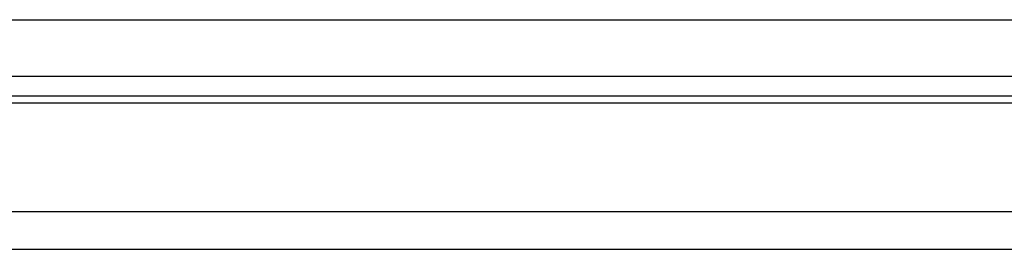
# Model space of a CAD drawing. Header units: millimetres. Extents: x 767 to 1045, y 167 to 250.
# Tile 4 of 50: x 951.49 to 977.67, y 180.3 to 186.4. Entities that reach past the tile are written whole.
import ezdxf

# ---------------------------------------------------------------- set-up
doc = ezdxf.new("R2010")
doc.units = ezdxf.units.MM
doc.header["$LTSCALE"] = 0.15
doc.layers.add('OUT', color=3, linetype='CONTINUOUS')

msp = doc.modelspace()

# ---------------------------------------------------------------- linework, layer by layer
at = {"layer": 'OUT', "color": 0, "linetype": 'Continuous'}
msp.add_line((925.794, 186.403), (1003.794, 186.403), dxfattribs=at)
at = {"layer": 'OUT', "color": 0}
for p, q in [((925.794, 184.903), (1003.794, 184.903)), ((892.514, 184.376), (1033.904, 184.376)), ((892.509, 184.196), (1033.904, 184.196)), ((891.946, 181.303), (1033.904, 181.303)), ((857.794, 180.303), (1033.904, 180.303))]:
    msp.add_line(p, q, dxfattribs=at)

doc.saveas('drawing.dxf')
